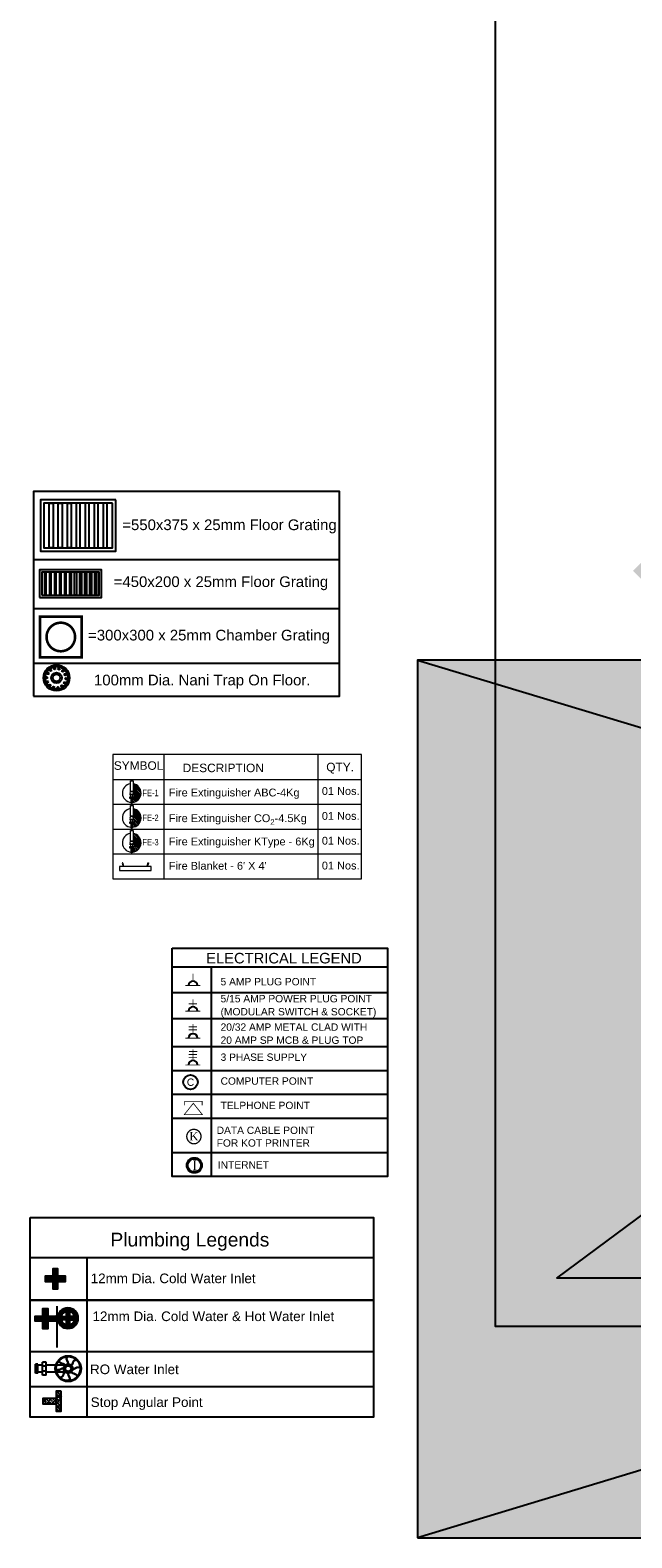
# Model space of a CAD drawing. Header units: millimetres. Extents: x 2985995 to 3127507, y -509231 to -458405.
# Tile 1 of 100: x 2985995 to 2990377, y -495768 to -484796. Entities that reach past the tile are written whole.
import ezdxf

# ---------------------------------------------------------------- set-up
doc = ezdxf.new("R2010")
doc.units = ezdxf.units.MM
doc.header["$LTSCALE"] = 1000
doc.header["$MEASUREMENT"] = 0
for name, color, linetype in [('A-Wall Full', 201, 'CONTINUOUS'), ('Drainage', 252, 'CONTINUOUS'), ('ELECTRICAL', 7, 'CONTINUOUS'), ('Equipment', 5, 'CONTINUOUS'), ('Plumbing', 6, 'CONTINUOUS'), ('Plumbing & Drainage', 6, 'CONTINUOUS'), ('Title Text', 7, 'CONTINUOUS')]:
    doc.layers.add(name, color=color, linetype=linetype)
doc.layers.add('A-Wall Hatch', color=252, linetype='CONTINUOUS', lineweight=5)
doc.layers.add('Fire Extinguisher', color=1, linetype='CONTINUOUS', lineweight=0)
doc.styles.add('2.5 Arial_regular_annotative', font='arial.ttf', dxfattribs={"width": 0.8, "height": 2.5})
doc.styles.add('ARAIL', font='arial.ttf')
doc.styles.add('Arial', font='arial.ttf')
doc.styles.add('ROMC', font='dutch.ttf')
doc.styles.get("Standard").update_dxf_attribs({"font": 'arial.ttf'})
doc.styles.add('TXT1', font='times.ttf')

# ---------------------------------------------------------------- blocks, each defined once
blk = doc.blocks.new('KOT')
at = {"layer": 'ELECTRICAL', "color": 21, "const_width": 14.6}
blk.add_lwpolyline([(-51, -142, 0.411904), (51, -142, 2.765472)], format="xyb", close=True, dxfattribs=at)
at = {"layer": 'ELECTRICAL', "color": 21, "style": 'ROMC'}
blk.add_text('K', height=93.8, dxfattribs=at).set_placement((-51, -124))
blk = doc.blocks.new('INTERNET')
at = {"layer": 'ELECTRICAL'}
h = blk.add_hatch(color=3, dxfattribs=at)
h.dxf.hatch_style = 1
h.paths.add_polyline_path([(19024.77, 3435.4, 1), (19030.94, 3435.4, 1)])
h.paths.add_polyline_path([(19030.53, 3435.4, -1), (19025.18, 3435.4, -1)], flags=16)
at = {"layer": 'ELECTRICAL', "color": 3}
blk.add_circle((19027.85, 3435.4), 3.08, dxfattribs=at)
at = {"layer": 'ELECTRICAL', "color": 4}
blk.add_circle((19027.85, 3435.4), 2.67, dxfattribs=at)
at = {"layer": 'ELECTRICAL', "insert": (19027.02, 3437.44), "char_height": 4, "attachment_point": 1, "style": 'TXT1'}
blk.add_mtext('{\\C3;I}', dxfattribs=at)
blk = doc.blocks.new('A$C4C3E5A57')
at = {"layer": 'ELECTRICAL'}
for p, q in [((0.3, 1017.4), (1044.7, 1017.4)), ((190.5, 0), (190.5, 1017.4)), ((0.3, 891.8), (1044.7, 891.8)), ((0.3, 766.1), (1044.7, 766.1)), ((2.7, 630.6), (1044.7, 630.6)), ((0.3, 514.7), (1044.7, 514.7)), ((0.3, 398.9), (1044.7, 398.9)), ((0.3, 283.1), (1044.7, 283.1)), ((0.3, 115.8), (1044.7, 115.8))]:
    blk.add_line(p, q, dxfattribs=at)
blk.add_lwpolyline([(0, 1107.4), (1044.7, 1107.4), (1044.7, 0), (0, 0)], close=True, dxfattribs=at)
at = {"layer": 'ELECTRICAL', "const_width": 3.95}
for points in [[(100.5, 947.4), (100.5, 983)], [(136, 926), (64.2, 926)], [(120.3, 837.6), (79.5, 837.6)], [(100.5, 823.2), (100.5, 858.8)], [(136, 801.8), (64.2, 801.8)], [(100.5, 692.5), (100.5, 739.3)], [(136, 671.1), (64.2, 671.1)], [(120.3, 726), (79.5, 726)], [(120.3, 711.5), (79.5, 711.5)], [(120.3, 591.2), (79.5, 591.2)], [(121.5, 606.4), (80.7, 606.4)], [(100.5, 562.2), (100.5, 616.7)], [(136, 540.8), (64.2, 540.8)], [(120.3, 576.6), (79.5, 576.6)], [(60.7, 345.3), (60.7, 364.1), (145, 364.1), (145, 364.1), (145, 345.3)], [(102.2, 354.7), (58.5, 300), (146, 300), (102.2, 354.7)]]:
    blk.add_lwpolyline(points, dxfattribs=at)
at = {"layer": 'ELECTRICAL'}
blk.add_circle((88.6, 457.7), 35.2, dxfattribs=at)
for centre in [(100.5, 926), (100.5, 801.8), (100.5, 671.1), (100.5, 540.8)]:
    blk.add_arc(centre, 21.4, 0, 180, dxfattribs=at)
for name, p, xscale, yscale, zscale in [('KOT', (105.1, 228.9), 0.4343135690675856, 0.4343135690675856, 0.4343135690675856), ('INTERNET', (-228226.9, -41171.1), 12, 12, 12)]:
    blk.add_blockref(name, p, dxfattribs=dict(at, xscale=xscale, yscale=yscale, zscale=zscale))
for s, height, p in [('ELECTRICAL LEGEND', 51.219, (164.5, 1033.4)), ('5 AMP PLUG POINT', 35.568, (234.6, 927.2)), ('5/15 AMP POWER PLUG POINT', 35.568, (234.6, 844.7)), ('(MODULAR SWITCH & SOCKET)', 35.568, (234.6, 781.3)), ('20/32 AMP METAL CLAD WITH', 35.568, (234.6, 706.8)), ('20 AMP SP MCB & PLUG TOP', 35.568, (234.6, 643.3)), ('3 PHASE SUPPLY', 35.568, (234.6, 560.8)), ('C', 35.6, (70.8, 439.4)), ('COMPUTER POINT', 35.568, (234.6, 445)), ('TELPHONE POINT', 35.568, (234.6, 326.9)), ('DATA CABLE POINT ', 35.568, (215.7, 206.1)), ('FOR KOT PRINTER', 35.568, (215.7, 144.5)), ('INTERNET', 35.57, (221.4, 38.4))]:
    blk.add_text(s, height=height, dxfattribs=at).set_placement(p)
blk = doc.blocks.new('A$C714562FE')
at = {"layer": 'Plumbing & Drainage'}
h = blk.add_hatch(dxfattribs=at)
h.set_pattern_fill('ANSI31', color=256, scale=1.779186, style=0)
h.set_pattern_definition([(45, (-118165.8543, -59473.26762), (-0.15725935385, 0.15725935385), [])])
h.paths.add_polyline_path([(-7.43, 1.35), (-11.43, 1.35), (-11.43, -1.32), (-7.43, -1.32), (-7.43, -5.32), (-4.76, -5.32), (-4.76, -1.32), (-0.75, -1.32), (-0.75, 1.35), (-4.76, 1.35), (-4.76, 5.35), (-7.43, 5.35)])
h = blk.add_hatch(dxfattribs=at)
h.set_pattern_fill('ANSI31', color=256, scale=1.779186, style=0)
h.set_pattern_definition([(45, (-118153.99425, -59473.68845), (-0.15725935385, 0.15725935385), [])])
h.paths.add_polyline_path([(0.45, -0.23, 1), (11.36, -0.23, 1)])
h.paths.add_polyline_path([(6.85, 0.6), (9.49, 0.6, 0.277378), (6.85, 3.32)], flags=16)
h.paths.add_polyline_path([(5.07, 3.35), (5.07, 0.6), (2.32, 0.6, -0.28651)], flags=16)
h.paths.add_polyline_path([(6.85, -1.18), (9.46, -1.18, -0.268289), (6.85, -3.79)], flags=16)
h.paths.add_polyline_path([(5.07, -1.18), (5.07, -3.82, -0.277378), (2.35, -1.18)], flags=16)
blk.add_line((0, -6.53), (0, 15.29), dxfattribs=at)
blk.add_lwpolyline([(-4.76, -1.32), (-0.75, -1.32), (-0.75, 1.35), (-4.76, 1.35), (-4.76, 5.35), (-7.43, 5.35), (-7.43, 1.35), (-11.43, 1.35), (-11.43, -1.32), (-7.43, -1.32), (-7.43, -5.32), (-4.76, -5.32)], close=True, dxfattribs=at)
for points in [[(5.07, 3.35), (5.07, 0.6), (2.32, 0.6, -0.28651)], [(6.85, 3.32), (6.85, 0.6), (9.49, 0.6, 0.277378)], [(2.35, -1.18), (5.07, -1.18), (5.07, -3.82, -0.277378)], [(9.46, -1.18), (6.85, -1.18), (6.85, -3.79, 0.268289)]]:
    blk.add_lwpolyline(points, format="xyb", close=True, dxfattribs=at)
blk.add_circle((5.9, -0.23), 5.46, dxfattribs=at)
blk = doc.blocks.new('A$C2E893D3C')
at = {"layer": 'Plumbing & Drainage', "color": 4, "linetype": 'ByBlock', "lineweight": -2}
for p, q in [((-1, -2.55), (-1, -2.59)), ((1, -2.55), (1, -2.65))]:
    blk.add_line(p, q, dxfattribs=at)
at = {"layer": 'Plumbing & Drainage', "color": 3, "linetype": 'ByBlock', "lineweight": -2}
for p, q in [((-1, -2.68), (-1, -4.95)), ((1, -2.75), (1, -4.95)), ((1.83, -7.99), (-1.83, -7.99)), ((-1.83, -7.99), (-1.83, -9.07)), ((-1, -5.24), (-1, -7.99)), ((-0.74, -7.99), (-0.74, -9.07)), ((0.74, -7.99), (0.74, -9.07)), ((1, -5.24), (1, -7.99)), ((1.83, -7.99), (1.83, -9.07)), ((1.83, -9.07), (-1.83, -9.07)), ((1.3, -10.33), (-1.3, -10.33)), ((-1.3, -10.33), (-1.3, -11.06)), ((1.3, -11.06), (-1.3, -11.06)), ((-1.29, -10.33), (-1.29, -11.06)), ((-1.27, -10.33), (-1.27, -11.06)), ((-1.25, -10.33), (-1.25, -11.06)), ((-1.23, -10.33), (-1.23, -11.06)), ((-1.2, -10.33), (-1.2, -11.06)), ((-1.17, -10.33), (-1.17, -11.06)), ((-1.13, -10.33), (-1.13, -11.06)), ((-1.09, -10.33), (-1.09, -11.06)), ((-1.03, -10.33), (-1.03, -11.06)), ((-1, -9.07), (-1, -10.33)), ((-0.98, -10.33), (-0.98, -11.06)), ((-0.9, -10.33), (-0.9, -11.06)), ((-0.81, -10.33), (-0.81, -11.06)), ((-0.69, -10.33), (-0.69, -11.06)), ((-0.54, -10.33), (-0.54, -11.06)), ((-0.35, -10.33), (-0.35, -11.06)), ((0, -10.33), (0, -11.06)), ((0.35, -10.33), (0.35, -11.06)), ((0.54, -10.33), (0.54, -11.06)), ((0.69, -10.33), (0.69, -11.06)), ((0.81, -10.33), (0.81, -11.06)), ((0.9, -10.33), (0.9, -11.06)), ((0.98, -10.33), (0.98, -11.06)), ((1, -9.07), (1, -10.33)), ((1.03, -10.33), (1.03, -11.06)), ((1.09, -10.33), (1.09, -11.06)), ((1.13, -10.33), (1.13, -11.06)), ((1.17, -10.33), (1.17, -11.06)), ((1.2, -10.33), (1.2, -11.06)), ((1.23, -10.33), (1.23, -11.06)), ((1.25, -10.33), (1.25, -11.06)), ((1.27, -10.33), (1.27, -11.06)), ((1.29, -10.33), (1.29, -11.06)), ((1.3, -10.33), (1.3, -11.06))]:
    blk.add_line(p, q, dxfattribs=at)
at = {"layer": 'Plumbing & Drainage', "color": 4, "linetype": 'ByBlock', "lineweight": -2}
for points in [[(-0.97, -0.73), (-1, -0.67), (-1.1, -0.56), (-1.24, -0.46), (-1.42, -0.39), (-1.62, -0.32), (-1.83, -0.25), (-2.05, -0.16), (-2.24, -0.05), (-2.41, 0.11), (-2.54, 0.33), (-2.6, 0.59)], [(-0.03, -0.32), (-0.01, -0.25), (0, -0.1), (-0.03, 0.06), (-0.1, 0.24), (-0.2, 0.43), (-0.3, 0.63), (-0.39, 0.84), (-0.45, 1.07), (-0.45, 1.3), (-0.39, 1.54), (-0.24, 1.77)], [(0.93, -0.69), (0.99, -0.66), (1.1, -0.56), (1.2, -0.42), (1.27, -0.24), (1.34, -0.04), (1.41, 0.17), (1.5, 0.39), (1.61, 0.58), (1.77, 0.75), (1.99, 0.88), (2.25, 0.94)], [(-1.34, -1.69), (-1.41, -1.67), (-1.56, -1.66), (-1.72, -1.69), (-1.9, -1.76), (-2.09, -1.86), (-2.29, -1.96), (-2.5, -2.05), (-2.73, -2.11), (-2.96, -2.11), (-3.2, -2.05), (-3.43, -1.9)], [(-0.93, -2.63), (-0.99, -2.66), (-1.1, -2.76), (-1.2, -2.9), (-1.27, -3.08), (-1.34, -3.28), (-1.41, -3.49), (-1.5, -3.71), (-1.61, -3.9), (-1.77, -4.07), (-1.99, -4.2), (-2.25, -4.26)], [(0.03, -3), (0.01, -3.07), (0, -3.22), (0.03, -3.38), (0.1, -3.56), (0.2, -3.75), (0.3, -3.95), (0.39, -4.16), (0.45, -4.39), (0.45, -4.62), (0.39, -4.86), (0.24, -5.09)], [(0.97, -2.59), (1, -2.65), (1.1, -2.76), (1.24, -2.86), (1.42, -2.93), (1.62, -3), (1.83, -3.07), (2.05, -3.16), (2.24, -3.27), (2.41, -3.43), (2.54, -3.65), (2.6, -3.91)], [(1.34, -1.63), (1.41, -1.65), (1.56, -1.66), (1.72, -1.63), (1.9, -1.56), (2.09, -1.46), (2.29, -1.36), (2.5, -1.27), (2.73, -1.21), (2.96, -1.21), (3.2, -1.27), (3.43, -1.42)]]:
    blk.add_lwpolyline(points, dxfattribs=at)
for points in [[(-0.91, -0.68), (-0.94, -0.64, 0.049755), (-0.95, -0.63), (-1.05, -0.51, 0.054892), (-1.06, -0.5), (-1.2, -0.41, 0.049401), (-1.21, -0.4), (-1.39, -0.32, 0.023296), (-1.4, -0.32), (-1.6, -0.25, 0.000993), (-1.6, -0.25), (-1.81, -0.19), (-2.02, -0.1), (-2.2, 0.01), (-2.36, 0.15), (-2.47, 0.35), (-2.54, 0.66)], [(0.04, -0.32), (0.06, -0.27, 0.049755), (0.06, -0.26), (0.07, -0.1, 0.054892), (0.06, -0.09), (0.04, 0.08, 0.049401), (0.03, 0.09), (-0.04, 0.27, 0.023296), (-0.04, 0.27), (-0.14, 0.46, 0.000993), (-0.14, 0.46), (-0.24, 0.66), (-0.32, 0.87), (-0.38, 1.08), (-0.38, 1.29), (-0.32, 1.51), (-0.16, 1.78)], [(0.98, -0.75), (1.02, -0.72, 0.049755), (1.03, -0.71), (1.15, -0.61, 0.054892), (1.16, -0.6), (1.25, -0.46, 0.049401), (1.26, -0.45), (1.34, -0.27, 0.023296), (1.34, -0.26), (1.41, -0.06, 0.000993), (1.41, -0.06), (1.47, 0.15), (1.56, 0.36), (1.67, 0.54), (1.81, 0.7), (2.01, 0.81), (2.32, 0.88)], [(-1.34, -1.62), (-1.39, -1.6, 0.049755), (-1.4, -1.6), (-1.56, -1.59, 0.054892), (-1.57, -1.6), (-1.74, -1.62, 0.049401), (-1.75, -1.63), (-1.93, -1.7, 0.023296), (-1.93, -1.7), (-2.12, -1.8, 0.000993), (-2.12, -1.8), (-2.32, -1.9), (-2.53, -1.98), (-2.74, -2.04), (-2.95, -2.04), (-3.17, -1.98), (-3.44, -1.82)], [(-0.98, -2.57), (-1.02, -2.6, 0.049755), (-1.03, -2.61), (-1.15, -2.71, 0.054892), (-1.16, -2.72), (-1.25, -2.86, 0.049401), (-1.26, -2.87), (-1.34, -3.05, 0.023296), (-1.34, -3.06), (-1.41, -3.26, 0.000993), (-1.41, -3.26), (-1.47, -3.47), (-1.56, -3.68), (-1.67, -3.86), (-1.81, -4.02), (-2.01, -4.13), (-2.32, -4.2)], [(-0.04, -3), (-0.06, -3.05, 0.049755), (-0.06, -3.06), (-0.07, -3.22, 0.054892), (-0.06, -3.23), (-0.04, -3.4, 0.049401), (-0.03, -3.41), (0.04, -3.59, 0.023296), (0.04, -3.59), (0.14, -3.78, 0.000993), (0.14, -3.78), (0.24, -3.98), (0.32, -4.19), (0.38, -4.4), (0.38, -4.61), (0.32, -4.83), (0.16, -5.1)], [(0.91, -2.64), (0.94, -2.68, 0.049755), (0.95, -2.69), (1.05, -2.81, 0.054892), (1.06, -2.82), (1.2, -2.91, 0.049401), (1.21, -2.92), (1.39, -3, 0.023296), (1.4, -3), (1.6, -3.07, 0.000993), (1.6, -3.07), (1.81, -3.13), (2.02, -3.22), (2.2, -3.33), (2.36, -3.47), (2.47, -3.67), (2.54, -3.98)], [(1.34, -1.7), (1.39, -1.72, 0.049755), (1.4, -1.72), (1.56, -1.73, 0.054892), (1.57, -1.72), (1.74, -1.7, 0.049401), (1.75, -1.69), (1.93, -1.62, 0.023296), (1.93, -1.62), (2.12, -1.52, 0.000993), (2.12, -1.52), (2.32, -1.42), (2.53, -1.34), (2.74, -1.28), (2.95, -1.28), (3.17, -1.34), (3.44, -1.5)]]:
    blk.add_lwpolyline(points, format="xyb", dxfattribs=at)
at = {"layer": 'Plumbing & Drainage', "color": 3, "linetype": 'ByBlock', "lineweight": -2}
for radius in [3.72, 3.44, 1.34, 0.838]:
    blk.add_circle((0, -1.66), radius, dxfattribs=at)
at = {"layer": 'Plumbing & Drainage', "color": 4, "linetype": 'ByBlock', "lineweight": -2}
for centre in [(-1.24, -1.73), (-1.22, -1.41), (-1.18, -2.05), (-1.11, -1.1), (-1.09, -1.72), (-1.07, -1.44), (-1.04, -2.35), (-1.03, -2), (-0.97, -1.17), (-0.93, -0.83), (-0.93, -1.71), (-0.91, -1.47), (-0.91, -2.26), (-0.88, -1.95), (-0.83, -1.24), (-0.83, -2.59), (-0.81, -0.94), (-0.78, -2.17), (-0.72, -2.47), (-0.7, -1.04), (-0.69, -0.62), (-0.62, -2.36), (-0.6, -0.75), (-0.56, -2.77), (-0.51, -0.88), (-0.49, -2.63), (-0.42, -2.49), (-0.39, -0.48), (-0.34, -0.63), (-0.29, -0.78), (-0.25, -2.88), (-0.22, -2.73), (-0.19, -2.57), (-0.07, -0.42), (-0.06, -0.57), (-0.05, -0.73), (0.05, -2.59), (0.06, -2.75), (0.07, -2.9), (0.19, -0.75), (0.22, -0.59), (0.25, -0.44), (0.29, -2.54), (0.34, -2.69), (0.39, -2.84), (0.42, -0.83), (0.49, -0.69), (0.51, -2.44), (0.56, -0.55), (0.6, -2.57), (0.62, -0.96), (0.69, -2.7), (0.7, -2.28), (0.72, -0.85), (0.78, -1.15), (0.81, -2.38), (0.83, -0.73), (0.83, -2.08), (0.88, -1.37), (0.91, -1.06), (0.91, -1.85), (0.93, -1.61), (0.93, -2.49), (0.97, -2.15), (1.04, -0.97), (1.03, -1.32), (1.07, -1.88), (1.09, -1.6), (1.11, -2.22), (1.18, -1.27), (1.22, -1.91), (1.24, -1.59)]:
    blk.add_circle(centre, 0.0669, dxfattribs=at)
blk = doc.blocks.new('A$C5213677E')
at = {"layer": 'Plumbing & Drainage'}
h = blk.add_hatch(dxfattribs=at)
h.set_pattern_fill('ANSI31', color=3, scale=1.779186, style=0)
h.set_pattern_definition([(45, (-118154.42546, -59474.61643), (-0.15725935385, 0.15725935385), [])])
h.paths.add_polyline_path([(4, 0), (0, 0), (0, -2.67), (4, -2.67), (4, -6.67), (6.67, -6.67), (6.67, -2.67), (10.68, -2.67), (10.68, 0), (6.67, 0), (6.67, 4), (4, 4)])
at = {"layer": 'Plumbing & Drainage', "color": 3}
blk.add_lwpolyline([(6.67, -2.67), (10.68, -2.67), (10.68, 0), (6.67, 0), (6.67, 4), (4, 4), (4, 0), (0, 0), (0, -2.67), (4, -2.67), (4, -6.67), (6.67, -6.67)], close=True, dxfattribs=at)
blk = doc.blocks.new('A$Cdc3c6119')
at = {"layer": 'Plumbing & Drainage', "ltscale": 50}
h = blk.add_hatch(dxfattribs=at)
h.set_pattern_fill('ANSI33', color=251, scale=100)
h.set_pattern_definition([(45, (-1618960.685, 589648.16), (-17.67766953, 17.67766953), []), (45, (-1618943.007, 589648.16), (-17.67766953, 17.67766953), [12.5, -6.25])])
h.paths.add_polyline_path([(0, 0), (37, 0), (37, 147), (0, 147)])
h.paths.add_polyline_path([(37, 55), (135, 55), (135, 92), (37, 92)])
at = {"layer": 'Plumbing & Drainage', "color": 1, "ltscale": 50}
for points in [[(0, 0), (37, 0), (37, 147), (0, 147)], [(37, 55), (135, 55), (135, 92), (37, 92)]]:
    blk.add_lwpolyline(points, close=True, dxfattribs=at)
blk = doc.blocks.new('A$C8f1642ab')
at = {"layer": 'Plumbing & Drainage', "color": 7, "ltscale": 10}
for p, q in [((0, 1086), (2500, 1086)), ((416, -76), (416, 1086)), ((2500, 774), (0, 774)), ((0, 774), (2500, 774)), ((0, 400), (2500, 400)), ((0, 147), (2500, 147))]:
    blk.add_line(p, q, dxfattribs=at)
blk.add_lwpolyline([(0, 1375), (2500, 1375), (2500, -76), (0, -76)], close=True, dxfattribs=at)
at = {"layer": 'Plumbing', "ltscale": 50, "xscale": 13.76047270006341, "yscale": 13.76047270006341, "zscale": 13.76047270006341}
blk.add_blockref('A$C5213677E', (110, 948), dxfattribs=at)
at = {"layer": 'Plumbing', "xscale": -13.76047270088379, "yscale": 13.76047270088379, "zscale": 13.76047270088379, "rotation": 180}
blk.add_blockref('A$C714562FE', (194, 640), dxfattribs=at)
at = {"layer": 'Plumbing', "ltscale": 50, "rotation": 180}
blk.add_blockref('A$Cdc3c6119', (227, 113), dxfattribs=at)
at = {"layer": 'Plumbing & Drainage', "linetype": 'ByBlock', "lineweight": -2, "xscale": 25.35411417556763, "yscale": 25.35411417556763, "zscale": 25.35411417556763, "rotation": 270}
blk.add_blockref('A$C2E893D3C', (319, 276), dxfattribs=at)
at = {"layer": 'Plumbing & Drainage', "color": 7, "ltscale": 10, "style": 'Arial'}
blk.add_text('Plumbing Legends', height=100, dxfattribs=at).set_placement((585, 1165))
at = {"layer": 'Plumbing & Drainage', "color": 7, "ltscale": 10, "char_height": 70, "width": 2565.4, "attachment_point": 1, "rotation": 360, "style": 'Arial'}
for s, insert in [('\\A1;12mm Dia. Cold Water Inlet ', (441, 968)), ('\\A1;12mm Dia. Cold Water & Hot Water Inlet ', (454, 692)), ('\\A1;RO Water Inlet', (436, 306)), ('\\A1;Stop Angular Point', (441, 67))]:
    blk.add_mtext(s, dxfattribs=dict(at, insert=insert))
blk = doc.blocks.new('A$C9c5665af')
at = {"layer": 'Fire Extinguisher', "color": 5}
blk.add_lwpolyline([(0, 0), (230, 0), (230, 29), (0, 29)], close=True, dxfattribs=at)
for points in [[(27, 29), (28, 30), (30, 38), (26, 47), (24, 56), (17, 56), (24, 43), (24, 36), (22, 27), (22, 29), (22, 30)], [(202, 29), (202, 30), (200, 38), (203, 47), (205, 56), (213, 56), (205, 43), (206, 36), (207, 27), (207, 29), (207, 30)]]:
    blk.add_open_spline(points, degree=3, knots=[45.919736, 45.919736, 45.919736, 45.919736, 117.751274, 355.813113, 404.916164, 451.597473, 562.986011, 755.471642, 805.849052, 820.345688, 820.345688, 820.345688, 820.345688], dxfattribs=at)
blk = doc.blocks.new('A$C33ca41e2')
at = {"layer": 'Drainage', "color": 2, "lineweight": 25}
for p, q in [((92, 350), (64, 350)), ((64, 350), (64, 25)), ((92, 25), (92, 350)), ((158, 350), (130, 350)), ((130, 350), (130, 25)), ((158, 25), (158, 350)), ((223, 350), (196, 350)), ((196, 350), (196, 25)), ((223, 25), (223, 350)), ((289, 350), (261, 350)), ((261, 350), (261, 25)), ((289, 25), (289, 350)), ((327, 350), (354, 350)), ((327, 25), (327, 350)), ((354, 350), (354, 25)), ((392, 350), (420, 350)), ((392, 25), (392, 350)), ((420, 350), (420, 25)), ((458, 350), (486, 350)), ((458, 25), (458, 350)), ((486, 350), (486, 25)), ((64, 25), (92, 25)), ((130, 25), (158, 25)), ((196, 25), (223, 25)), ((261, 25), (289, 25)), ((354, 25), (327, 25)), ((420, 25), (392, 25)), ((486, 25), (458, 25))]:
    blk.add_line(p, q, dxfattribs=at)
at = {"layer": 'Drainage', "lineweight": 25}
for points in [[(0, 0), (550, 0), (550, 375), (0, 375)], [(25, 25), (525, 25), (525, 350), (25, 350)]]:
    blk.add_lwpolyline(points, close=True, dxfattribs=at)
blk = doc.blocks.new('100DNT')
at = {"layer": 'Drainage'}
for centre, radius in [((0, 0), 102), ((0, 0), 88.9), ((-77, 2), 6.35), ((-67, 34), 6.35), ((-45, 59), 6.35), ((0, 0), 40.9), ((0, 0), 28.2), ((-14, 72), 6.35), ((20, 70), 6.35), ((49, 54), 6.35), ((68, 26), 6.35), ((-71, -31), 6.35), ((-52, -58), 6.35), ((-23, -74), 6.35), ((11, -76), 6.35), ((42, -64), 6.35), ((64, -39), 6.35), ((74, -7), 6.35)]:
    blk.add_circle(centre, radius, dxfattribs=at)
blk = doc.blocks.new('A$C71D22659')
at = {"layer": 'Drainage', "color": 2, "lineweight": 25}
for p, q in [((-7.1, -0.64), (-7.61, -0.64)), ((-7.61, -0.64), (-7.61, -7.38)), ((-7.1, -7.38), (-7.1, -0.64)), ((-5.63, -0.64), (-6.14, -0.64)), ((-6.14, -0.64), (-6.14, -7.38)), ((-5.63, -7.38), (-5.63, -0.64)), ((-4.16, -0.64), (-4.67, -0.64)), ((-4.67, -0.64), (-4.67, -7.38)), ((-4.16, -7.38), (-4.16, -0.64)), ((-2.69, -0.64), (-3.2, -0.64)), ((-3.2, -0.64), (-3.2, -7.38)), ((-2.69, -7.38), (-2.69, -0.64)), ((-1.22, -0.64), (-1.73, -0.64)), ((-1.73, -0.64), (-1.73, -7.38)), ((-1.22, -7.38), (-1.22, -0.64)), ((0.26, -0.64), (-0.26, -0.64)), ((-0.26, -0.64), (-0.26, -7.38)), ((0.26, -7.38), (0.26, -0.64)), ((1.22, -7.38), (1.22, -0.64)), ((1.22, -0.64), (1.73, -0.64)), ((1.73, -0.64), (1.73, -7.38)), ((2.69, -7.38), (2.69, -0.64)), ((2.69, -0.64), (3.2, -0.64)), ((3.2, -0.64), (3.2, -7.38)), ((4.16, -7.38), (4.16, -0.64)), ((4.16, -0.64), (4.67, -0.64)), ((4.67, -0.64), (4.67, -7.38)), ((5.63, -7.38), (5.63, -0.64)), ((5.63, -0.64), (6.14, -0.64)), ((6.14, -0.64), (6.14, -7.38)), ((7.1, -7.38), (7.1, -0.64)), ((7.1, -0.64), (7.61, -0.64)), ((7.61, -0.64), (7.61, -7.38)), ((-7.61, -7.38), (-7.1, -7.38)), ((-6.14, -7.38), (-5.63, -7.38)), ((-4.67, -7.38), (-4.16, -7.38)), ((-3.2, -7.38), (-2.69, -7.38)), ((-1.73, -7.38), (-1.22, -7.38)), ((-0.26, -7.38), (0.26, -7.38)), ((1.73, -7.38), (1.22, -7.38)), ((3.2, -7.38), (2.69, -7.38)), ((4.67, -7.38), (4.16, -7.38)), ((6.14, -7.38), (5.63, -7.38)), ((7.61, -7.38), (7.1, -7.38))]:
    blk.add_line(p, q, dxfattribs=at)
at = {"layer": 'Drainage', "lineweight": 25}
for points in [[(-9.03, -8.02), (9.03, -8.02), (9.03, 0), (-9.03, 0)], [(-8.39, -7.38), (8.39, -7.38), (8.39, -0.64), (-8.39, -0.64)]]:
    blk.add_lwpolyline(points, close=True, dxfattribs=at)
blk = doc.blocks.new('A$C6630157F')
at = {"layer": 'Drainage', "lineweight": 25, "const_width": 0.745}
blk.add_lwpolyline([(-6.28, 5.93), (5.72, 5.93), (5.72, -5.73), (-6.28, -5.73)], close=True, dxfattribs=at)
blk.add_lwpolyline([(-4.38, 0.1, 1), (3.81, 0.1, 1)], format="xyb", close=True, dxfattribs=at)
blk = doc.blocks.new('A$C60180afd')
at = {"layer": 'Title Text'}
h = blk.add_hatch(color=251, dxfattribs=at)
h.dxf.hatch_style = 1
h.paths.add_polyline_path([(-21120, -6388), (0, -6388), (0, 0), (-21120, 0)])
blk.add_line((0, 0), (-21120, -6388), dxfattribs=at)
blk.add_lwpolyline([(-21120, -6388), (0, -6388), (0, 0), (-21120, 0)], close=True, dxfattribs=at)

msp = doc.modelspace()

# ---------------------------------------------------------------- hatches: boundary and pattern name
at = {"layer": 'A-Wall Hatch'}
h = msp.add_hatch(color=256, dxfattribs=at)
h.dxf.hatch_style = 1
h.paths.add_polyline_path([(2992856.07734, -493578.16586), (2992856.07734, -493878.16588), (2989827.22632, -493878.16588), (2992692.00001, -491758.59346), (2991452.60452, -490519.19797), (2991813.22898, -490158.57352), (2990384.87328, -488730.21782), (2993446.64564, -485668.44546), (2993644.63554, -485866.43535), (2990780.85308, -488730.21782), (2992209.20877, -490158.57352), (2991848.58432, -490519.19797), (2993078.95011, -491749.56376), (2992711.25465, -492117.25924), (2990703.46472, -493578.16587)])

# ---------------------------------------------------------------- linework, layer by layer
at = {"layer": 'A-Wall Full'}
for p in [(2992692.00001, -491758.59346, 0), (2992852.85418, -493878.16588, 0)]:
    msp.add_line(p, (2989827.22632, -493878.16588, 0), dxfattribs=at)
at = {"layer": 'Drainage'}
for p, q in [((2986021.29528, -488649.18024), (2988249.8537, -488649.18024)), ((2986021.29528, -489005.10643), (2988249.8537, -489005.10643)), ((2986021.29528, -489401.46977), (2988249.8537, -489401.46977))]:
    msp.add_line(p, q, dxfattribs=at)
msp.add_lwpolyline([(2986018.79053, -489642.23326), (2988247.34895, -489642.23326), (2988247.34895, -488152.28418), (2986018.79053, -488152.28418)], close=True, dxfattribs=at)
at = {"layer": 'Equipment'}
msp.add_lwpolyline([(2989383.63744, -483288.69012), (3044663.22424, -483288.69012), (3044663.22424, -494230.49278), (2989383.63744, -494230.49278)], close=True, dxfattribs=at)
at = {"layer": 'Fire Extinguisher', "color": 7, "ltscale": 500}
for p, q in [((2986968.17222, -490067.73857), (2986968.17222, -490971.79785)), ((2988089.97376, -490067.73857), (2988089.97376, -490971.79785))]:
    msp.add_line(p, q, dxfattribs=at)
at = {"layer": 'Fire Extinguisher', "color": 7}
for p, q in [((2986597.54714, -490248.44742), (2988408.31308, -490248.44742)), ((2986597.54714, -490248.44742), (2988408.31308, -490248.44742)), ((2986597.54714, -490429.15627), (2988408.31308, -490429.15627)), ((2986597.54714, -490429.41379), (2988408.31308, -490429.41379)), ((2986597.54714, -490609.86512), (2988408.31308, -490609.86512)), ((2986597.54714, -490609.86512), (2988408.31308, -490609.86512)), ((2986597.54714, -490610.38015), (2988408.31308, -490610.38015)), ((2986597.54714, -490790.83148), (2988408.31308, -490790.83148)), ((2986597.54714, -490791.089), (2988408.31308, -490791.089))]:
    msp.add_line(p, q, dxfattribs=at)
at = {"layer": 'Fire Extinguisher', "color": 1, "linetype": 'Continuous', "lineweight": 0, "ltscale": 250}
for p, q in [((2986725.0785, -490258.29786, 0.00008), (2986744.82989, -490258.29786, 0.00008)), ((2986725.0785, -490336.13466, 0.00008), (2986725.0785, -490258.29786, 0.00008)), ((2986744.82989, -490258.29786, 0.00008), (2986744.82989, -490336.13466, 0.00008)), ((2986717.946, -490359.11756, 0.00008), (2986751.96239, -490359.11756, 0.00008)), ((2986744.82989, -490336.13466, 0.00008), (2986725.0785, -490336.13466, 0.00008)), ((2986727.82183, -490377.75452, 0.00008), (2986727.82183, -490359.11756, 0.00008)), ((2986742.08656, -490377.75452, 0.00008), (2986742.08656, -490359.11756, 0.00008)), ((2986751.96239, -490359.11756, 0.00008), (2986751.96239, -490377.75452, 0.00008)), ((2986751.96239, -490377.75452, 0.00008), (2986717.946, -490377.75452, 0.00008)), ((2986721.23808, -490377.75452, 0.00008), (2986748.67031, -490377.75452, 0.00008)), ((2986721.23808, -490387.62118, 0.00008), (2986721.23808, -490377.75452, 0.00008)), ((2986748.67031, -490387.62118, 0.00008), (2986721.23808, -490387.62118, 0.00008)), ((2986730.56503, -490387.62118, 0.00008), (2986739.34336, -490387.62118, 0.00008)), ((2986730.56503, -490421.6064, 0.00008), (2986730.56503, -490387.62118, 0.00008)), ((2986739.34336, -490421.6064, 0.00008), (2986730.56503, -490421.6064, 0.00008)), ((2986739.34336, -490387.62118, 0.00008), (2986739.34336, -490421.6064, 0.00008)), ((2986748.67031, -490377.75452, 0.00008), (2986748.67031, -490387.62118, 0.00008))]:
    msp.add_line(p, q, dxfattribs=at)
at = {"layer": 'Fire Extinguisher', "linetype": 'Continuous'}
for p, q in [((2986742.19571, -490356.54878, 0.00008), (2986744.76449, -490359.11756, 0.00008)), ((2986744.39712, -490336.13466, 0.00008), (2986792.43615, -490384.17369, 0.00008)), ((2986744.82989, -490291.33636, 0.00008), (2986803.04382, -490349.5503, 0.00008)), ((2986744.82989, -490302.64413, 0.00008), (2986801.97607, -490359.79031, 0.00008)), ((2986744.82989, -490313.95189, 0.00008), (2986799.69194, -490368.81395, 0.00008)), ((2986744.82989, -490325.25966, 0.00008), (2986796.46316, -490376.89293, 0.00008)), ((2986745.06519, -490280.2639, 0.00008), (2986802.31641, -490337.51511, 0.00008)), ((2986746.31416, -490349.35947, 0.00008), (2986787.69226, -490390.73756, 0.00008)), ((2986751.96239, -490366.31546, 0.00008), (2986782.27214, -490396.62521, 0.00008)), ((2986760.65151, -490284.54245, 0.00008), (2986798.03785, -490321.92879, 0.00008)), ((2986739.34336, -490398.9275, 0.00008), (2986753.56661, -490413.15075, 0.00008)), ((2986739.34336, -490410.23527, 0.00008), (2986744.21813, -490415.11003, 0.00008)), ((2986739.34481, -490387.62118, 0.00008), (2986761.9072, -490410.18357, 0.00008)), ((2986748.67031, -490385.63891, 0.00008), (2986769.41452, -490406.38312, 0.00008)), ((2986751.96239, -490377.62323, 0.00008), (2986776.18574, -490401.84658, 0.00008))]:
    msp.add_line(p, q, dxfattribs=at)
at = {"layer": 'Fire Extinguisher', "color": 3, "linetype": 'Continuous', "lineweight": 0, "ltscale": 250}
for p, q in [((2986725.0785, -490439.26422, 0.00008), (2986744.82989, -490439.26422, 0.00008)), ((2986725.0785, -490517.10103, 0.00008), (2986725.0785, -490439.26422, 0.00008)), ((2986744.82989, -490439.26422, 0.00008), (2986744.82989, -490517.10103, 0.00008)), ((2986717.946, -490540.08393, 0.00008), (2986751.96239, -490540.08393, 0.00008)), ((2986751.96239, -490558.72088, 0.00008), (2986717.946, -490558.72088, 0.00008)), ((2986721.23808, -490558.72088, 0.00008), (2986748.67031, -490558.72088, 0.00008)), ((2986721.23808, -490568.58755, 0.00008), (2986721.23808, -490558.72088, 0.00008)), ((2986748.67031, -490568.58755, 0.00008), (2986721.23808, -490568.58755, 0.00008)), ((2986744.82989, -490517.10103, 0.00008), (2986725.0785, -490517.10103, 0.00008)), ((2986727.82183, -490558.72088, 0.00008), (2986727.82183, -490540.08393, 0.00008)), ((2986730.56503, -490568.58755, 0.00008), (2986739.34336, -490568.58755, 0.00008)), ((2986730.56503, -490602.57276, 0.00008), (2986730.56503, -490568.58755, 0.00008)), ((2986739.34336, -490568.58755, 0.00008), (2986739.34336, -490602.57276, 0.00008)), ((2986742.08656, -490558.72088, 0.00008), (2986742.08656, -490540.08393, 0.00008)), ((2986748.67031, -490558.72088, 0.00008), (2986748.67031, -490568.58755, 0.00008)), ((2986751.96239, -490540.08393, 0.00008), (2986751.96239, -490558.72088, 0.00008)), ((2986739.34336, -490602.57276, 0.00008), (2986730.56503, -490602.57276, 0.00008))]:
    msp.add_line(p, q, dxfattribs=at)
at = {"layer": 'Fire Extinguisher', "color": 3, "linetype": 'Continuous'}
for p, q in [((2986802.96995, -490524.88342), (2986744.82989, -490466.74336)), ((2986802.5794, -490536.76146), (2986744.82989, -490479.01195)), ((2986800.53536, -490510.18024), (2986753.36643, -490463.01131)), ((2986784.91735, -490482.29363), (2986781.25304, -490478.62932)), ((2986759.71769, -490592.04852), (2986739.34336, -490571.67419)), ((2986750.34771, -490594.94713), (2986739.34336, -490583.94278)), ((2986744.55889, -490540.08393), (2986742.08155, -490537.60659)), ((2986800.53946, -490546.99012), (2986744.82989, -490491.28055)), ((2986797.30375, -490556.023), (2986744.82989, -490503.54914)), ((2986793.09489, -490564.08275), (2986744.82989, -490515.81774)), ((2986788.03044, -490571.28689), (2986746.3966, -490529.65305)), ((2986768.06062, -490588.12285), (2986748.52532, -490568.58755)), ((2986775.51953, -490583.31317), (2986750.92725, -490558.72088)), ((2986782.16744, -490577.69248), (2986751.96239, -490547.48743)), ((2986739.67733, -490596.54535), (2986739.34336, -490596.21138))]:
    msp.add_line(p, q, dxfattribs=at)
at = {"layer": 'Fire Extinguisher', "color": 6, "linetype": 'Continuous', "lineweight": 0, "ltscale": 250}
for p, q in [((2986725.0785, -490620.23059, 0.00008), (2986744.82989, -490620.23059, 0.00008)), ((2986725.0785, -490698.06739, 0.00008), (2986725.0785, -490620.23059, 0.00008)), ((2986744.82989, -490698.06739, 0.00008), (2986725.0785, -490698.06739, 0.00008)), ((2986744.82989, -490620.23059, 0.00008), (2986744.82989, -490698.06739, 0.00008)), ((2986717.946, -490721.0503, 0.00008), (2986751.96239, -490721.0503, 0.00008)), ((2986751.96239, -490739.68725, 0.00008), (2986717.946, -490739.68725, 0.00008)), ((2986721.23808, -490739.68725, 0.00008), (2986748.67031, -490739.68725, 0.00008)), ((2986721.23808, -490749.55391, 0.00008), (2986721.23808, -490739.68725, 0.00008)), ((2986748.67031, -490749.55391, 0.00008), (2986721.23808, -490749.55391, 0.00008)), ((2986727.82183, -490739.68725, 0.00008), (2986727.82183, -490721.0503, 0.00008)), ((2986730.56503, -490749.55391, 0.00008), (2986739.34336, -490749.55391, 0.00008)), ((2986730.56503, -490783.53913, 0.00008), (2986730.56503, -490749.55391, 0.00008)), ((2986739.34336, -490783.53913, 0.00008), (2986730.56503, -490783.53913, 0.00008)), ((2986739.34336, -490749.55391, 0.00008), (2986739.34336, -490783.53913, 0.00008)), ((2986742.08656, -490739.68725, 0.00008), (2986742.08656, -490721.0503, 0.00008)), ((2986748.67031, -490739.68725, 0.00008), (2986748.67031, -490749.55391, 0.00008)), ((2986751.96239, -490721.0503, 0.00008), (2986751.96239, -490739.68725, 0.00008))]:
    msp.add_line(p, q, dxfattribs=at)
at = {"layer": 'Fire Extinguisher', "color": 6, "linetype": 'Continuous'}
for p, q in [((2986791.90774, -490746.92452), (2986743.05061, -490698.06739)), ((2986803.06881, -490709.0112), (2986744.82989, -490650.77229)), ((2986802.20085, -490720.41184), (2986744.82989, -490663.04088)), ((2986799.83255, -490730.31214), (2986744.82989, -490675.30948)), ((2986796.33836, -490739.08654), (2986744.82989, -490687.57807)), ((2986801.54431, -490695.21811), (2986749.29492, -490642.96873)), ((2986793.73653, -490675.14174), (2986769.3713, -490650.77651)), ((2986757.48261, -490773.84236), (2986739.34336, -490755.70311)), ((2986747.82104, -490776.44939), (2986739.34336, -490767.97171)), ((2986741.49633, -490721.0503), (2986740.21922, -490719.77319)), ((2986766.06491, -490770.15607), (2986745.46276, -490749.55391)), ((2986786.64046, -490753.92584), (2986745.86875, -490713.15412)), ((2986773.73549, -490765.55805), (2986748.67031, -490740.49287)), ((2986780.58178, -490760.13575), (2986751.96239, -490731.51636))]:
    msp.add_line(p, q, dxfattribs=at)
at = {"layer": 'Fire Extinguisher', "color": 7}
msp.add_lwpolyline([(2986597.54714, -490971.79785), (2988408.31308, -490971.79785), (2988408.31308, -490067.73857), (2986597.54714, -490067.73857)], close=True, dxfattribs=at)
at = {"layer": 'Fire Extinguisher', "color": 1, "linetype": 'Continuous', "lineweight": 0, "ltscale": 250}
msp.add_circle((2986734.95419, -490347.62611, 0.00008), 11.49145, dxfattribs=at)
at = {"layer": 'Fire Extinguisher', "color": 3, "linetype": 'Continuous', "lineweight": 0, "ltscale": 250}
msp.add_circle((2986734.95419, -490528.59248, 0.00008), 11.49145, dxfattribs=at)
at = {"layer": 'Fire Extinguisher', "color": 6, "linetype": 'Continuous', "lineweight": 0, "ltscale": 250}
msp.add_circle((2986734.95419, -490709.55884, 0.00008), 11.49145, dxfattribs=at)
at = {"layer": 'Fire Extinguisher', "color": 1, "linetype": 'Continuous', "lineweight": 0, "ltscale": 250}
for start, end in [(98.336221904, 266.305535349), (273.694464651, 81.663778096)]:
    msp.add_arc((2986734.95419, -490347.62611, 0.00008), 68.11681, start, end, dxfattribs=at)
at = {"layer": 'Fire Extinguisher', "color": 3, "linetype": 'Continuous', "lineweight": 0, "ltscale": 250}
for start, end in [(98.336221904, 266.305535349), (273.694464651, 81.663778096)]:
    msp.add_arc((2986734.95419, -490528.59248, 0.00008), 68.11681, start, end, dxfattribs=at)
at = {"layer": 'Fire Extinguisher', "color": 6, "linetype": 'Continuous', "lineweight": 0, "ltscale": 250}
for start, end in [(98.336221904, 266.305535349), (273.694464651, 81.663778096)]:
    msp.add_arc((2986734.95419, -490709.55884, 0.00008), 68.11681, start, end, dxfattribs=at)
at = {"layer": 'Title Text'}
msp.add_line((2988815.86669, -489379.96841), (3009935.64453, -495768.33786), dxfattribs=at)

# ---------------------------------------------------------------- block references
at = {"layer": 'Drainage', "rotation": 180}
msp.add_blockref('A$C33ca41e2', (2986620.07526, -488213.48936), dxfattribs=at)
at = {"layer": 'Drainage', "ltscale": 5, "xscale": 24.91694352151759, "yscale": 24.91694352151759, "zscale": 24.91694352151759}
msp.add_blockref('A$C71D22659', (2986288.86291, -488724.18903), dxfattribs=at)
at = {"layer": 'Drainage', "ltscale": 5, "xscale": 25.35411417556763, "yscale": 25.35411417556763, "zscale": 25.35411417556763, "rotation": 180}
msp.add_blockref('A$C6630157F', (2986211.27386, -489209.48011, 0.00061), dxfattribs=at)
at = {"layer": 'Drainage', "color": 7, "xscale": 0.932804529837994, "yscale": 0.932804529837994, "zscale": 0.932804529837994}
msp.add_blockref('100DNT', (2986187.1871, -489509.48793), dxfattribs=at)
at = {"layer": 'ELECTRICAL', "xscale": 1.5, "yscale": 1.5, "zscale": 1.5}
msp.add_blockref('A$C4C3E5A57', (2987030.07893, -493137.93275), dxfattribs=at)
at = {"layer": 'Fire Extinguisher'}
msp.add_blockref('A$C9c5665af', (2986647.01811, -490911.88402), dxfattribs=at)
at = {"layer": 'Plumbing & Drainage'}
msp.add_blockref('A$C8f1642ab', (2985995.14272, -494812.90428), dxfattribs=at)
at = {"layer": 'Title Text'}
msp.add_blockref('A$C60180afd', (3009935.64453, -489379.96841), dxfattribs=at)

# ---------------------------------------------------------------- texts
at = {"layer": 'Drainage', "lineweight": 25, "style": 'Arial'}
for s, p in [('=550x375 x 25mm Floor Grating', (2986666.21975, -488434.33566, 0)), ('=450x200 x 25mm Floor Grating', (2986603.66665, -488848.40735, 0)), ('=300x300 x 25mm Chamber Grating', (2986417.18438, -489237.42898, 0))]:
    msp.add_text(s, height=77.8144345, dxfattribs=at).set_placement(p)
at = {"layer": 'Drainage', "lineweight": 25, "insert": (2986460.13574, -489486.35843), "char_height": 77.8144345, "width": 2565.3968372, "attachment_point": 1, "style": 'Arial'}
msp.add_mtext('\\A1;100mm Dia. Nani Trap On Floor.', dxfattribs=at)
at = {"layer": 'Fire Extinguisher', "color": 7, "lineweight": 0, "style": 'ARAIL'}
for s, height, p in [('SYMBOL', 61.948937, (2986604.48704, -490178.74176, 1769.20923)), ('DESCRIPTION', 61.9489372, (2987105.95596, -490195.83368, 1769.20923)), ('QTY.', 61.948937, (2988151.57416, -490189.32792, 1769.20923)), ('01 Nos.', 57.005733, (2988119.56573, -490361.52977, 1771.73043)), ('01 Nos.', 57.005733, (2988119.56573, -490542.75365, 1771.73043)), ('01 Nos.', 57.005733, (2988119.56573, -490723.20498, 1771.73043)), ('01 Nos.', 57.005733, (2988119.56573, -490904.17135, 1771.73043))]:
    msp.add_text(s, height=height, dxfattribs=at).set_placement(p)
at = {"layer": 'Fire Extinguisher', "color": 1, "style": '2.5 Arial_regular_annotative', "width": 0.8}
for p in [(2986813.56911, -490370.4957, 0.00007), (2986813.56911, -490370.6335, 0.00008)]:
    msp.add_text('FE-1', height=46.578794, dxfattribs=at).set_placement(p)
at = {"layer": 'Fire Extinguisher', "color": 3, "style": '2.5 Arial_regular_annotative', "width": 0.8}
for p in [(2986813.56911, -490550.94157, 0.00007), (2986813.56911, -490551.07936, 0.00008)]:
    msp.add_text('FE-2', height=46.578794, dxfattribs=at).set_placement(p)
at = {"layer": 'Fire Extinguisher', "color": 6, "style": '2.5 Arial_regular_annotative', "width": 0.8}
for p in [(2986813.56911, -490728.8037, 0.00007), (2986813.56911, -490728.9415, 0.00008)]:
    msp.add_text('FE-3', height=46.578794, dxfattribs=at).set_placement(p)
at = {"layer": 'Fire Extinguisher', "color": 7, "lineweight": 0, "char_height": 57.0057332, "attachment_point": 1, "style": 'ARAIL'}
for s, insert in [('Fire Extinguisher ABC-4Kg', (2987005.53532, -490315.50411)), ('\\A1;Fire Extinguisher CO{\\H0.7x;\\S^ 2;}-4.5Kg', (2987005.53532, -490502.37843)), ('Fire Extinguisher KType - 6Kg', (2987005.53532, -490671.84246)), ("Fire Blanket - 6' X 4'", (2987005.53532, -490848.83276))]:
    msp.add_mtext_dynamic_manual_height_columns(s, width=1481.2668869, gutter_width=1250, heights=[0], dxfattribs=dict(at, insert=insert))

doc.saveas('drawing.dxf')
